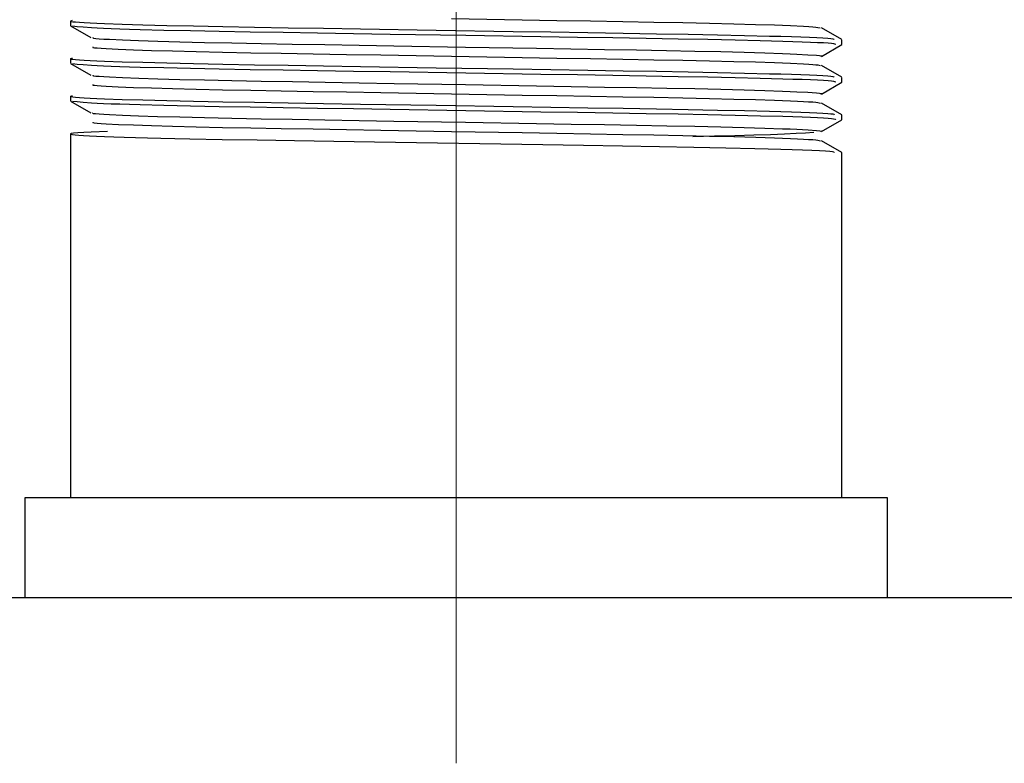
# Model space of a CAD drawing. Header units: millimetres. Extents: x 262469 to 275208, y -32539 to 9411.
# Tile 209 of 256: x 267900 to 267915, y -13723 to -13712. Entities that reach past the tile are written whole.
import ezdxf

# ---------------------------------------------------------------- set-up
doc = ezdxf.new("R2010")
doc.units = ezdxf.units.MM
doc.header["$LTSCALE"] = 100
doc.layers.add('$ IE_TELETECHNIKA', color=5, linetype='Continuous', lineweight=30)

msp = doc.modelspace()

# ---------------------------------------------------------------- linework, layer by layer
at = {"layer": '$ IE_TELETECHNIKA', "color": 7, "linetype": 'Continuous', "lineweight": 5, "ltscale": 20.32}
for p, q in [((267906.642, -13701.264), (267906.642, -13719.389)), ((267906.642, -13719.389), (267906.642, -13723.389))]:
    msp.add_line(p, q, dxfattribs=at)
at = {"layer": '$ IE_TELETECHNIKA', "color": 7, "linetype": 'Continuous'}
for p, q in [((267900.83, -13712.198), (267900.83, -13712.269)), ((267900.831, -13712.271), (267901.138, -13712.448)), ((267912.453, -13712.479), (267912.146, -13712.302)), ((267912.455, -13712.552), (267912.455, -13712.481)), ((267912.146, -13712.732), (267912.453, -13712.554)), ((267900.83, -13712.765), (267900.83, -13712.836)), ((267900.831, -13712.838), (267901.138, -13713.015)), ((267912.453, -13713.046), (267912.146, -13712.869)), ((267912.455, -13713.119), (267912.455, -13713.048)), ((267912.146, -13713.299), (267912.453, -13713.121)), ((267900.83, -13713.332), (267900.83, -13713.403)), ((267900.831, -13713.405), (267901.138, -13713.582)), ((267912.453, -13713.613), (267912.146, -13713.436)), ((267912.146, -13713.866), (267912.453, -13713.688)), ((267912.455, -13713.686), (267912.455, -13713.615)), ((267900.83, -13713.899), (267900.83, -13719.389)), ((267912.453, -13714.18), (267912.146, -13714.003)), ((267912.455, -13719.389), (267912.455, -13714.182)), ((267900.142, -13719.389), (267900.142, -13720.889)), ((267913.142, -13719.389), (267900.142, -13719.389)), ((267913.142, -13720.889), (267913.142, -13719.389)), ((267731.642, -13720.889), (268011.642, -13720.889))]:
    msp.add_line(p, q, dxfattribs=at)
for points in [[(267900.855, -13712.192), (267900.828, -13712.2), (267900.837, -13712.204), (267900.863, -13712.209), (267900.906, -13712.213), (267900.964, -13712.217), (267901.037, -13712.222), (267901.124, -13712.226), (267901.225, -13712.231), (267901.34, -13712.236), (267901.606, -13712.245), (267901.919, -13712.255), (267902.279, -13712.264), (267902.681, -13712.273), (267903.124, -13712.282), (267903.602, -13712.29), (267904.11, -13712.299), (267904.644, -13712.307), (267905.198, -13712.316), (267906.342, -13712.335), (267907.5, -13712.354), (267908.069, -13712.363), (267908.624, -13712.372), (267909.157, -13712.38), (267909.663, -13712.389), (267910.138, -13712.398), (267910.581, -13712.407), (267910.99, -13712.415), (267911.364, -13712.425), (267911.535, -13712.429), (267911.694, -13712.434), (267911.838, -13712.439), (267911.967, -13712.444), (267912.078, -13712.448), (267912.17, -13712.453), (267912.241, -13712.457), (267912.29, -13712.462), (267912.32, -13712.466), (267912.334, -13712.471), (267912.339, -13712.479)], [(267906.571, -13712.161), (267907.638, -13712.18), (267908.16, -13712.189), (267908.667, -13712.197), (267909.155, -13712.206), (267909.62, -13712.214), (267910.056, -13712.222), (267910.46, -13712.231), (267910.828, -13712.24), (267911.155, -13712.249), (267911.439, -13712.258), (267911.68, -13712.267), (267911.877, -13712.276), (267911.955, -13712.281), (267912.017, -13712.285), (267912.063, -13712.29), (267912.093, -13712.294), (267912.127, -13712.302)], [(267900.859, -13712.271), (267900.932, -13712.28), (267901.022, -13712.288), (267901.148, -13712.297), (267901.23, -13712.302), (267901.328, -13712.306), (267901.442, -13712.311), (267901.573, -13712.315), (267901.718, -13712.32), (267901.878, -13712.325), (267902.235, -13712.334), (267902.636, -13712.343), (267903.072, -13712.352), (267903.539, -13712.36), (267904.034, -13712.368), (267904.553, -13712.377), (267905.093, -13712.385), (267905.649, -13712.394), (267906.787, -13712.413), (267907.919, -13712.431), (267908.469, -13712.44), (267909.001, -13712.449), (267909.508, -13712.457), (267909.986, -13712.466), (267910.433, -13712.474), (267910.847, -13712.483), (267911.226, -13712.492), (267911.566, -13712.501), (267911.718, -13712.506), (267911.857, -13712.511), (267911.98, -13712.515), (267912.087, -13712.52), (267912.177, -13712.524), (267912.247, -13712.529), (267912.298, -13712.533), (267912.331, -13712.538), (267912.358, -13712.546), (267912.356, -13712.554)], [(267901.168, -13712.448), (267901.166, -13712.452), (267901.177, -13712.457), (267901.21, -13712.461), (267901.262, -13712.465), (267901.332, -13712.47), (267901.416, -13712.474), (267901.615, -13712.483), (267901.856, -13712.493), (267902.144, -13712.502), (267902.477, -13712.511), (267902.851, -13712.52), (267903.26, -13712.529), (267903.701, -13712.537), (267904.172, -13712.545), (267904.665, -13712.554), (267905.178, -13712.563), (267905.705, -13712.572), (267906.781, -13712.59), (267907.852, -13712.609), (267908.372, -13712.617), (267908.876, -13712.626), (267909.358, -13712.634), (267909.814, -13712.643), (267910.24, -13712.651), (267910.63, -13712.66), (267910.983, -13712.669), (267911.295, -13712.678), (267911.561, -13712.688), (267911.675, -13712.692), (267911.776, -13712.697), (267911.943, -13712.706), (267912.072, -13712.715), (267912.12, -13712.719), (267912.151, -13712.723), (267912.158, -13712.727), (267912.137, -13712.732)], [(267901.166, -13712.588), (267901.167, -13712.596), (267901.19, -13712.6), (267901.232, -13712.604), (267901.292, -13712.609), (267901.366, -13712.613), (267901.55, -13712.622), (267901.777, -13712.632), (267902.048, -13712.641), (267902.365, -13712.65), (267902.723, -13712.659), (267903.118, -13712.668), (267903.546, -13712.676), (267904.003, -13712.684), (267904.486, -13712.693), (267904.988, -13712.701), (267905.507, -13712.71), (267906.571, -13712.728), (267907.638, -13712.747), (267908.16, -13712.756), (267908.667, -13712.764), (267909.156, -13712.773), (267909.62, -13712.781), (267910.056, -13712.789), (267910.46, -13712.798), (267910.828, -13712.807), (267911.155, -13712.816), (267911.439, -13712.825), (267911.681, -13712.834), (267911.877, -13712.843), (267911.955, -13712.848), (267912.017, -13712.852), (267912.062, -13712.857), (267912.093, -13712.861), (267912.13, -13712.869)], [(267900.855, -13712.759), (267900.828, -13712.767), (267900.837, -13712.771), (267900.863, -13712.775), (267900.906, -13712.78), (267900.964, -13712.784), (267901.037, -13712.789), (267901.124, -13712.793), (267901.225, -13712.798), (267901.34, -13712.803), (267901.606, -13712.812), (267901.919, -13712.821), (267902.279, -13712.831), (267902.681, -13712.84), (267903.124, -13712.849), (267903.602, -13712.857), (267904.11, -13712.866), (267904.644, -13712.874), (267905.198, -13712.883), (267906.342, -13712.902), (267907.5, -13712.921), (267908.069, -13712.93), (267908.624, -13712.939), (267909.157, -13712.947), (267909.663, -13712.956), (267910.138, -13712.965), (267910.581, -13712.974), (267910.99, -13712.982), (267911.364, -13712.992), (267911.535, -13712.996), (267911.694, -13713.001), (267911.838, -13713.006), (267911.967, -13713.011), (267912.078, -13713.015), (267912.17, -13713.02), (267912.241, -13713.024), (267912.29, -13713.029), (267912.32, -13713.033), (267912.334, -13713.038), (267912.339, -13713.046)], [(267900.859, -13712.838), (267900.932, -13712.847), (267901.022, -13712.855), (267901.148, -13712.864), (267901.23, -13712.869), (267901.328, -13712.873), (267901.442, -13712.878), (267901.573, -13712.882), (267901.718, -13712.887), (267901.878, -13712.892), (267902.235, -13712.901), (267902.636, -13712.91), (267903.072, -13712.918), (267903.539, -13712.927), (267904.034, -13712.935), (267904.553, -13712.944), (267905.093, -13712.952), (267905.649, -13712.961), (267906.786, -13712.98), (267907.919, -13712.998), (267908.469, -13713.007), (267909.001, -13713.016), (267909.508, -13713.024), (267909.986, -13713.033), (267910.433, -13713.041), (267910.847, -13713.05), (267911.226, -13713.059), (267911.566, -13713.068), (267911.718, -13713.073), (267911.857, -13713.077), (267911.98, -13713.082), (267912.087, -13713.087), (267912.177, -13713.091), (267912.247, -13713.096), (267912.298, -13713.1), (267912.331, -13713.105), (267912.358, -13713.113), (267912.356, -13713.121)], [(267901.167, -13713.015), (267901.164, -13713.019), (267901.175, -13713.024), (267901.209, -13713.028), (267901.263, -13713.032), (267901.333, -13713.037), (267901.417, -13713.041), (267901.615, -13713.05), (267901.857, -13713.06), (267902.145, -13713.069), (267902.478, -13713.078), (267902.851, -13713.087), (267903.261, -13713.096), (267903.702, -13713.104), (267904.173, -13713.112), (267904.666, -13713.121), (267905.179, -13713.13), (267905.706, -13713.139), (267906.782, -13713.157), (267907.853, -13713.176), (267908.373, -13713.184), (267908.877, -13713.193), (267909.359, -13713.201), (267909.815, -13713.21), (267910.24, -13713.218), (267910.631, -13713.227), (267910.984, -13713.236), (267911.296, -13713.245), (267911.562, -13713.255), (267911.676, -13713.259), (267911.777, -13713.264), (267911.944, -13713.273), (267912.073, -13713.282), (267912.12, -13713.286), (267912.15, -13713.29), (267912.156, -13713.294), (267912.134, -13713.299)], [(267901.167, -13713.155), (267901.166, -13713.163), (267901.189, -13713.167), (267901.231, -13713.171), (267901.292, -13713.176), (267901.367, -13713.18), (267901.55, -13713.189), (267901.777, -13713.199), (267902.048, -13713.208), (267902.365, -13713.217), (267902.723, -13713.226), (267903.118, -13713.235), (267903.546, -13713.243), (267904.003, -13713.251), (267904.486, -13713.26), (267904.989, -13713.268), (267905.507, -13713.277), (267906.571, -13713.295), (267907.638, -13713.314), (267908.16, -13713.323), (267908.668, -13713.331), (267909.156, -13713.34), (267909.62, -13713.348), (267910.056, -13713.356), (267910.46, -13713.365), (267910.828, -13713.374), (267911.155, -13713.383), (267911.44, -13713.392), (267911.681, -13713.401), (267911.785, -13713.406), (267911.877, -13713.41), (267911.954, -13713.415), (267912.016, -13713.419), (267912.061, -13713.424), (267912.093, -13713.428), (267912.132, -13713.436)], [(267900.855, -13713.325), (267900.828, -13713.334), (267900.837, -13713.338), (267900.863, -13713.342), (267900.906, -13713.347), (267900.964, -13713.351), (267901.037, -13713.356), (267901.124, -13713.36), (267901.225, -13713.365), (267901.34, -13713.37), (267901.606, -13713.379), (267901.919, -13713.388), (267902.279, -13713.398), (267902.681, -13713.407), (267903.124, -13713.416), (267903.602, -13713.424), (267904.11, -13713.433), (267904.644, -13713.441), (267905.198, -13713.45), (267906.342, -13713.469), (267907.5, -13713.488), (267908.069, -13713.497), (267908.624, -13713.506), (267909.157, -13713.514), (267909.663, -13713.523), (267910.138, -13713.532), (267910.581, -13713.54), (267910.99, -13713.549), (267911.364, -13713.559), (267911.535, -13713.563), (267911.694, -13713.568), (267911.838, -13713.573), (267911.967, -13713.577), (267912.078, -13713.582), (267912.17, -13713.587), (267912.241, -13713.591), (267912.29, -13713.596), (267912.32, -13713.6), (267912.334, -13713.604), (267912.339, -13713.613)], [(267900.859, -13713.405), (267900.932, -13713.414), (267901.022, -13713.422), (267901.148, -13713.431), (267901.23, -13713.436), (267901.328, -13713.44), (267901.442, -13713.445), (267901.573, -13713.449), (267901.718, -13713.454), (267901.878, -13713.459), (267902.235, -13713.468), (267902.636, -13713.477), (267903.072, -13713.485), (267903.539, -13713.494), (267904.034, -13713.502), (267904.553, -13713.511), (267905.093, -13713.519), (267905.649, -13713.528), (267906.787, -13713.547), (267907.919, -13713.565), (267908.469, -13713.574), (267909.001, -13713.583), (267909.508, -13713.591), (267909.986, -13713.6), (267910.433, -13713.608), (267910.847, -13713.617), (267911.227, -13713.626), (267911.566, -13713.635), (267911.718, -13713.64), (267911.857, -13713.644), (267911.98, -13713.649), (267912.087, -13713.654), (267912.177, -13713.658), (267912.247, -13713.663), (267912.298, -13713.667), (267912.331, -13713.671), (267912.358, -13713.68), (267912.356, -13713.688)], [(267901.166, -13713.582), (267901.162, -13713.586), (267901.173, -13713.59), (267901.208, -13713.595), (267901.262, -13713.599), (267901.333, -13713.604), (267901.416, -13713.608), (267901.614, -13713.617), (267901.855, -13713.627), (267902.143, -13713.636), (267902.477, -13713.645), (267902.85, -13713.654), (267903.259, -13713.663), (267903.701, -13713.671), (267904.171, -13713.679), (267904.665, -13713.688), (267905.178, -13713.697), (267905.705, -13713.706), (267906.781, -13713.724), (267907.852, -13713.742), (267908.373, -13713.751), (267908.877, -13713.76), (267909.359, -13713.768), (267909.815, -13713.777), (267910.24, -13713.785), (267910.631, -13713.794), (267910.984, -13713.803), (267911.296, -13713.812), (267911.562, -13713.822), (267911.676, -13713.826), (267911.777, -13713.831), (267911.945, -13713.84), (267912.074, -13713.849), (267912.121, -13713.853), (267912.149, -13713.857), (267912.154, -13713.861), (267912.131, -13713.866)], [(267901.167, -13713.722), (267901.164, -13713.73), (267901.188, -13713.734), (267901.231, -13713.738), (267901.292, -13713.743), (267901.367, -13713.747), (267901.551, -13713.756), (267901.777, -13713.765), (267902.048, -13713.775), (267902.366, -13713.784), (267902.724, -13713.793), (267903.118, -13713.802), (267903.546, -13713.81), (267904.004, -13713.818), (267904.486, -13713.826), (267904.989, -13713.835), (267905.507, -13713.844), (267906.572, -13713.862), (267907.639, -13713.881), (267908.161, -13713.89), (267908.668, -13713.898), (267909.156, -13713.907), (267909.621, -13713.915), (267910.057, -13713.923), (267910.461, -13713.932), (267910.828, -13713.941), (267911.156, -13713.95), (267911.44, -13713.959), (267911.682, -13713.968), (267911.786, -13713.973), (267911.877, -13713.977), (267911.954, -13713.982), (267912.015, -13713.986), (267912.061, -13713.991), (267912.093, -13713.995), (267912.135, -13714.003)], [(267901.388, -13713.863), (267901.141, -13713.873), (267901.032, -13713.879), (267900.942, -13713.884), (267900.876, -13713.888), (267900.84, -13713.893), (267900.829, -13713.898), (267900.837, -13713.902), (267900.86, -13713.907), (267900.9, -13713.912), (267900.955, -13713.917), (267901.027, -13713.922), (267901.116, -13713.927), (267901.221, -13713.932), (267901.343, -13713.937), (267901.482, -13713.942), (267901.637, -13713.947), (267901.807, -13713.952), (267901.992, -13713.958), (267902.19, -13713.963), (267902.403, -13713.968), (267902.628, -13713.973), (267903.113, -13713.982), (267903.641, -13713.992), (267904.204, -13714.001), (267904.797, -13714.011), (267905.412, -13714.021), (267907.948, -13714.062), (267908.562, -13714.072), (267909.151, -13714.081), (267909.707, -13714.091), (267910.225, -13714.1), (267910.704, -13714.11), (267911.141, -13714.12), (267911.344, -13714.125), (267911.533, -13714.13), (267911.707, -13714.135), (267911.864, -13714.141), (267912.001, -13714.146), (267912.117, -13714.151), (267912.208, -13714.156), (267912.273, -13714.161), (267912.312, -13714.166), (267912.332, -13714.171), (267912.339, -13714.18)], [(267912.03, -13713.881), (267911.905, -13713.889), (267911.764, -13713.896), (267911.592, -13713.904), (267911.38, -13713.912), (267911.129, -13713.92), (267910.844, -13713.927), (267910.533, -13713.935), (267910.21, -13713.942)]]:
    msp.add_lwpolyline(points, dxfattribs=at)

doc.saveas('drawing.dxf')
